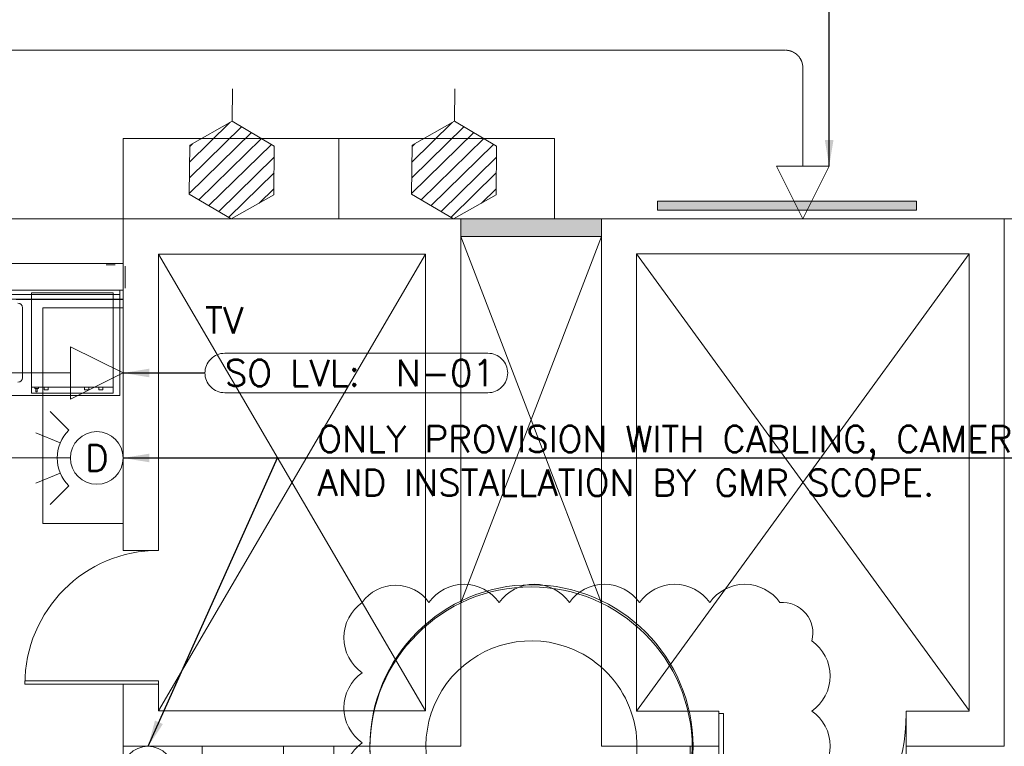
# Model space of a CAD drawing. Header units: millimetres. Extents: x 99250 to 122845, y -19292 to 18303.
# Tile 27 of 99: x 107955 to 113565, y 9172 to 13313. Entities that reach past the tile are written whole.
import ezdxf
from ezdxf.enums import TextEntityAlignment as Align

# ---------------------------------------------------------------- set-up
doc = ezdxf.new("R2010")
doc.units = ezdxf.units.MM
doc.header["$MEASUREMENT"] = 0
doc.linetypes.add('HIDDENX2', pattern=[0.75, 0.5, -0.25])
doc.layers.get('0').update_dxf_attribs({"lineweight": 5})
for name, color, linetype in [('ELEC-SO-LVL-TAG', 7, 'Continuous'), ('ELV-CCTV-SYSTEM-EQP', 5, 'Continuous'), ('IRISH HOUSE_HYD AIRPORT_DRAINAGE LAYOUT 1$0$GREY SCALE', 8, 'Continuous')]:
    doc.layers.add(name, color=color, linetype=linetype)
for name, color, linetype, lineweight in [('IRISH HOUSE_HYD AIRPORT_DRAINAGE LAYOUT 1$0$GREYSCALE', 8, 'Continuous', 0), ('M-MEP-ELFA-CABLE', 1, 'HIDDENX2', 20), ('M-MEP-ELIT-DEVICES', 5, 'Continuous', 20), ('M-MEP-ELIT-EQUIP', 6, 'Continuous', 20), ('M-MEP-ELLG-TEXT', 7, 'Continuous', 20), ('M-MEP-ELPR-EQUIP', 6, 'Continuous', 20), ('M-MEP-ELTV-CAM', 5, 'Continuous', 20), ('M-MEP-GEN', 7, 'Continuous', 5)]:
    doc.layers.add(name, color=color, linetype=linetype, lineweight=lineweight)
doc.styles.add('Oswald Light', font='txt')
doc.styles.add('ROMANS-100', font='romans.shx')
doc.styles.get("Standard").update_dxf_attribs({"font": 'romans.shx'})
doc.dimstyles.new('MDS-50', dxfattribs={"dimtxt": 100, "dimasz": 100, "dimexe": 50, "dimexo": 50, "dimgap": 25, "dimtad": 1, "dimdec": 0, "dimtxsty": 'Oswald Light', "dimcen": 0, "dimdle": 1.5875, "dimazin": 0, "dimtfac": 1, "dimtdec": 0, "dimtix": 1, "dimtmove": 0, "dimatfit": 0, "dimfxl": 0, "dimfrac": 2, "dimtolj": 1, "dimarcsym": 0})

# ---------------------------------------------------------------- blocks, each defined once
blk = doc.blocks.new('IRISH HOUSE_HYD AIRPORT_DRAINAGE LAYOUT 1$0$FLOOR PLAN')
at = {"layer": 'IRISH HOUSE_HYD AIRPORT_DRAINAGE LAYOUT 1$0$GREYSCALE', "lineweight": 0, "ltscale": 0.25}
h = blk.add_hatch(color=8, dxfattribs=at)
h.dxf.hatch_style = 1
h.paths.add_polyline_path([(13064.8, 12278.3), (11589.6, 12278.3), (11589.6, 12227.5), (13064.8, 12227.5)])
h = blk.add_hatch(color=8, dxfattribs=at)
h.dxf.hatch_style = 1
h.paths.add_polyline_path([(11269.1, 12076.5), (11269.1, 12178.1), (10469, 12178.1), (10469, 12076.5)])
at = {"layer": 'IRISH HOUSE_HYD AIRPORT_DRAINAGE LAYOUT 1$0$GREYSCALE', "color": 8, "lineweight": 0}
for p, q in [((9165.7, 12734.3), (9167.5, 12919.3)), ((10432.4, 12734.3), (10434.2, 12919.3)), ((8921.6, 12411.7), (9218.7, 12703)), ((8922.5, 12501.5), (9152.1, 12726.7)), ((9165.7, 12734.3), (8923.4, 12597.6)), ((9405.1, 12592.9), (9165.7, 12734.3)), ((10188.3, 12411.7), (10485.4, 12703)), ((10189.2, 12501.5), (10418.8, 12726.7)), ((10432.4, 12734.3), (10190.1, 12597.6)), ((10671.8, 12592.9), (10432.4, 12734.3)), ((8920.7, 12321.9), (9275.3, 12669.6)), ((8975.8, 12287), (9331.9, 12636.2)), ((10187.4, 12321.9), (10542, 12669.6)), ((10242.5, 12287), (10598.6, 12636.2)), ((8923.4, 12597.6), (8920.7, 12319.5)), ((8923.4, 12591.3), (8938.5, 12606.1)), ((9032.4, 12253.6), (9388.5, 12602.7)), ((9402.4, 12314.8), (9405.1, 12592.9)), ((10190.1, 12597.6), (10187.4, 12319.5)), ((10190.1, 12591.3), (10205.2, 12606.1)), ((10299.1, 12253.6), (10655.2, 12602.7)), ((10669.1, 12314.8), (10671.8, 12592.9)), ((9089, 12220.1), (9404.5, 12529.5)), ((10355.7, 12220.1), (10671.2, 12529.5)), ((9145.6, 12186.7), (9403.6, 12439.7)), ((10412.3, 12186.7), (10670.3, 12439.7)), ((9318.9, 12267.7), (9402.8, 12349.9)), ((10585.6, 12267.7), (10669.5, 12349.9)), ((8920.7, 12319.5), (9160.2, 12178.1)), ((9160.2, 12178.1), (9402.4, 12314.8)), ((10187.4, 12319.5), (10426.9, 12178.1)), ((10426.9, 12178.1), (10669.1, 12314.8)), ((8543.7, 11228.2), (8543.7, 11055.4)), ((8543.7, 11055.4), (8543.7, 10882.6))]:
    blk.add_line(p, q, dxfattribs=at)
at = {"layer": 'IRISH HOUSE_HYD AIRPORT_DRAINAGE LAYOUT 1$0$GREYSCALE', "color": 8, "lineweight": 0, "ltscale": 0.25}
for p, q in [((9773.1, 12635.3), (8543.7, 12635.3)), ((8543.7, 12635.3), (8543.7, 12178.1)), ((9773.1, 12178.1), (9773.1, 12635.3)), ((9773.1, 12635.3), (11002.5, 12635.3)), ((9773.1, 12178.1), (9773.1, 12635.3)), ((11002.5, 12635.3), (11002.5, 12178.1)), ((13064.8, 12278.3), (11589.6, 12278.3)), ((11589.6, 12278.3), (11589.6, 12227.5)), ((13064.8, 12227.5), (13064.8, 12278.3)), ((8543.7, 12178.1), (6410.1, 12178.1)), ((8543.7, 10288.3), (8543.7, 12178.1)), ((8543.7, 12178.1), (10469, 12178.1)), ((8543.7, 11720.9), (8543.7, 12178.1)), ((8543.7, 10288.3), (8543.7, 12178.1)), ((8543.7, 12178.1), (10469, 12178.1)), ((8543.7, 10288.3), (8543.7, 12178.1)), ((8543.7, 12178.1), (10469, 12178.1)), ((8543.7, 12178.1), (9773.1, 12178.1)), ((11002.5, 12178.1), (9773.1, 12178.1)), ((10469, 12178.1), (10469, 9171.7)), ((10469, 12178.1), (10469, 9171.7)), ((10469, 12178.1), (10469, 9171.7)), ((10469, 12076.5), (10469, 12178.1)), ((10469, 12178.1), (11269.1, 12178.1)), ((11269.1, 9171.7), (11269.1, 12178.1)), ((11269.1, 12178.1), (13564.6, 12178.1)), ((11269.1, 9171.7), (11269.1, 12178.1)), ((11269.1, 12178.1), (13564.6, 12178.1)), ((11269.1, 9171.7), (11269.1, 12178.1)), ((11269.1, 12178.1), (13564.6, 12178.1)), ((11269.1, 12178.1), (11269.1, 12076.5)), ((11589.6, 12227.5), (13064.8, 12227.5)), ((11795, 12227.5), (11762.9, 12227.5)), ((13564.6, 9171.7), (13564.4, 12178.1)), ((13564.4, 12178.1), (13767.6, 12178.1)), ((13564.6, 12178.1), (13564.6, 9171.7)), ((13564.6, 12178.1), (13564.6, 9171.7)), ((13564.6, 12178.1), (13564.6, 9171.7)), ((10469, 9989.1), (11269.1, 12076.5)), ((11269.1, 9988.2), (10469, 12076.5)), ((11269.1, 12076.5), (10469, 12076.5)), ((8746, 9373.9), (10266.8, 11975.9)), ((8746, 11975.9), (10266.8, 9373.9)), ((10266.8, 11975.9), (8746, 11975.9)), ((8746, 11975.9), (8746, 10288.3)), ((8746, 9373.9), (10266.8, 11975.9)), ((8746, 11975.9), (10266.8, 9373.9)), ((10266.8, 11975.9), (8746, 11975.9)), ((8746, 11975.9), (8746, 10288.3)), ((8746, 9373.9), (10266.8, 11975.9)), ((8746, 11975.9), (10266.8, 9373.9)), ((10266.8, 11975.9), (8746, 11975.9)), ((8746, 11975.9), (8746, 10288.3)), ((10266.8, 9373.9), (10266.8, 11975.9)), ((10266.8, 9373.9), (10266.8, 11975.9)), ((10266.8, 9373.9), (10266.8, 11975.9)), ((13364.2, 11977.7), (11469.5, 11977.7)), ((11469.5, 11977.7), (11469.5, 9372.1)), ((13364.2, 9375.7), (11469.5, 11977.7)), ((13364.2, 11977.7), (11469.5, 9372.1)), ((13364.2, 11977.7), (11469.5, 11977.7)), ((11469.5, 11977.7), (11469.5, 9372.1)), ((13364.2, 9375.7), (11469.5, 11977.7)), ((13364.2, 11977.7), (11469.5, 9372.1)), ((13364.2, 11977.7), (11469.5, 11977.7)), ((11469.5, 11977.7), (11469.5, 9372.1)), ((13364.2, 9375.7), (11469.5, 11977.7)), ((13364.2, 11977.7), (11469.5, 9372.1)), ((13364.2, 9372.1), (13364.2, 11977.7)), ((13364.2, 9372.1), (13364.2, 11977.7)), ((13364.2, 9372.1), (13364.2, 11977.7)), ((8498.4, 11915.9), (8447.5, 11915.9)), ((6410.1, 11720.9), (8543.7, 11720.9)), ((7934.2, 11717.9, -59), (8543.7, 11717.9, -59)), ((8086.5, 10440.7), (8086.5, 11670.1)), ((8086.5, 11670.1), (8543.7, 11670.1)), ((8239, 11717.9, -59), (8543.7, 11717.9, -59)), ((8543.7, 11670.1), (8543.7, 10440.7)), ((8543.7, 11300.9), (8543.7, 11055.7)), ((8543.7, 10440.7), (8086.5, 10440.7)), ((8447.5, 10440.7), (8498.4, 10440.7)), ((8746, 10288.3), (8543.7, 10288.3)), ((8746, 10288.3), (8543.7, 10288.3)), ((8746, 10288.3), (8543.7, 10288.3)), ((8543.7, 9171.7), (8543.7, 9526.3)), ((8543.7, 9526.3), (8746, 9526.3)), ((8543.7, 9171.7), (8543.7, 9526.3)), ((8543.7, 9526.3), (8746, 9526.3)), ((8543.7, 9171.7), (8543.7, 9526.3)), ((8543.7, 9526.3), (8746, 9526.3)), ((8746, 9526.3), (8746, 9373.9)), ((8746, 9526.3), (8746, 9373.9)), ((8746, 9526.3), (8746, 9373.9)), ((8746, 9373.9), (10266.8, 9373.9)), ((8746, 9373.9), (10266.8, 9373.9)), ((8746, 9373.9), (10266.8, 9373.9)), ((11469.5, 9372.1), (11939.1, 9372.1)), ((11469.5, 9372.1), (11939.1, 9372.1)), ((11469.5, 9372.1), (11939.1, 9372.1)), ((11939.1, 9372.1), (11939.1, 9171.7)), ((11939.1, 9372.1), (11939.1, 9171.7)), ((11939.1, 9372.1), (11939.1, 9171.7)), ((13005.9, 9171.7), (13005.9, 9372.1)), ((13005.9, 9372.1), (13364.2, 9372.1)), ((13005.9, 9171.7), (13005.9, 9372.1)), ((13005.9, 9372.1), (13364.2, 9372.1)), ((13005.9, 9171.7), (13005.9, 9372.1)), ((13005.9, 9372.1), (13364.2, 9372.1)), ((10469, 9171.7), (8543.7, 9171.7)), ((10469, 9171.7), (8543.7, 9171.7)), ((8543.7, 9171.7), (9458.1, 9171.7)), ((8543.7, 8714.5), (8543.7, 9171.7)), ((10469, 9171.7), (8543.7, 9171.7)), ((9949.8, 9171.7), (9458.1, 9171.7)), ((9458.1, 9171.7), (9458.1, 8714.5)), ((9458.1, 9171.7), (9458.1, 8714.5)), ((11939.1, 9171.7), (11269.1, 9171.7)), ((11939.1, 9171.7), (11269.1, 9171.7)), ((11939.1, 9171.7), (11269.1, 9171.7)), ((11939.1, 9171.7), (11775.6, 9171.7)), ((11775.6, 9171.7), (11775.6, 9019.5)), ((11786.7, 8137.6), (11786.7, 9171.7)), ((11939.1, 9019.5), (11939.1, 9171.7)), ((13005.9, 9019.3), (13005.9, 9171.7)), ((13005.9, 9171.7), (13564.6, 9171.7)), ((13564.6, 9171.7), (13005.9, 9171.7)), ((13564.6, 9171.7), (13005.9, 9171.7)), ((13564.6, 9171.7), (13005.9, 9171.7))]:
    blk.add_line(p, q, dxfattribs=at)
at = {"layer": 'IRISH HOUSE_HYD AIRPORT_DRAINAGE LAYOUT 1$0$GREYSCALE', "color": 8, "lineweight": 0, "ltscale": 0.2}
for p, q in [((6384.7, 11924.1), (8543.7, 11924.1)), ((8543.7, 11924.1), (8543.7, 11771.7)), ((8555.7, 11907.7, -59), (8555.7, 11783.3, -59)), ((8543.7, 11771.7), (6384.7, 11771.7))]:
    blk.add_line(p, q, dxfattribs=at)
at = {"layer": 'IRISH HOUSE_HYD AIRPORT_DRAINAGE LAYOUT 1$0$GREYSCALE', "color": 8, "lineweight": 0, "ltscale": 25}
for p, q in [((8524.8, 11771.7), (7444.9, 11771.7)), ((7444.9, 11746.7), (8524.8, 11746.7)), ((8022.1, 11184.6), (8022.1, 11756.4)), ((8022.1, 11756.4), (8487.6, 11756.4)), ((8487.6, 11756.4), (8487.6, 11184.6)), ((8524.8, 11171.7), (8524.8, 11771.7)), ((7969.9, 11671.7), (7969.9, 11271.7)), ((7444.9, 11171.7), (8524.8, 11171.7)), ((8022.1, 11218.3), (8487.6, 11218.3)), ((8487.6, 11184.6), (8022.1, 11184.6)), ((8040.5, 11212), (8040.5, 11218.3)), ((8061.1, 11212), (8040.5, 11212)), ((8046.8, 11212), (8046.8, 11191.4)), ((8046.8, 11191.4), (8054.9, 11191.4)), ((8054.9, 11191.4), (8054.9, 11212)), ((8061.1, 11218.3), (8061.1, 11212)), ((8093.5, 11203), (8093.5, 11218.3)), ((8116.8, 11203), (8093.5, 11203)), ((8116.8, 11218.3), (8116.8, 11203)), ((8324, 11203), (8324, 11218.3)), ((8348.2, 11203), (8324, 11203)), ((8348.2, 11218.3), (8348.2, 11203)), ((8405.4, 11203), (8405.4, 11218.3)), ((8428.7, 11203), (8405.4, 11203)), ((8428.7, 11218.3), (8428.7, 11203)), ((7984, 9526.3), (7984, 9544.4)), ((7984, 9544.4), (8746, 9544.4)), ((7984, 9526.3), (7984, 9544.4)), ((7984, 9544.4), (8746, 9544.4)), ((7984, 9526.3), (7984, 9544.4)), ((7984, 9544.4), (8746, 9544.4)), ((8746, 9544.4), (8746, 9526.3)), ((8746, 9544.4), (8746, 9526.3)), ((8746, 9544.4), (8746, 9526.3)), ((8746, 9526.3), (7984, 9526.3)), ((8746, 9526.3), (7984, 9526.3)), ((8746, 9526.3), (7984, 9526.3)), ((11964.4, 9359.4), (11939.1, 9359.4)), ((11939.1, 9359.4), (11939.1, 8292.6)), ((11964.4, 9359.4), (11939.1, 9359.4)), ((11939.1, 9359.4), (11939.1, 8292.6)), ((11964.4, 9359.4), (11939.1, 9359.4)), ((11939.1, 9359.4), (11939.1, 8292.6)), ((11964.4, 8292.6), (11964.4, 9359.4)), ((11964.4, 8292.6), (11964.4, 9359.4)), ((11964.4, 8292.6), (11964.4, 9359.4))]:
    blk.add_line(p, q, dxfattribs=at)
at = {"layer": 'IRISH HOUSE_HYD AIRPORT_DRAINAGE LAYOUT 1$0$GREYSCALE', "color": 8, "lineweight": 0, "ltscale": 0.25}
blk.add_circle((10868.2, 9161.9), 918.5, dxfattribs=at)
blk.add_circle((10868.2, 9161.9), 918.5, dxfattribs=at)
blk.add_circle((10868.2, 9161.9), 918.5, dxfattribs=at)
blk.add_circle((10868.2, 9161.9), 918.5, dxfattribs=at)
blk.add_circle((10868.2, 9161.9), 918.5, dxfattribs=at)
at = {"layer": 'IRISH HOUSE_HYD AIRPORT_DRAINAGE LAYOUT 1$0$GREYSCALE', "color": 8, "lineweight": 0}
blk.add_circle((10870.5, 9171.7), 920.6, dxfattribs=at)
at = {"layer": 'IRISH HOUSE_HYD AIRPORT_DRAINAGE LAYOUT 1$0$GREYSCALE', "color": 8, "lineweight": 0, "ltscale": 25}
for centre, start, end in [((7944.9, 11671.7), 0, 90), ((7944.9, 11271.7), 270, 360)]:
    blk.add_arc(centre, 25, start, end, dxfattribs=at)
at = {"layer": 'IRISH HOUSE_HYD AIRPORT_DRAINAGE LAYOUT 1$0$GREYSCALE', "color": 8, "lineweight": 0, "ltscale": 0.2}
for centre, radius, start, end in [((8746, 9526.3), 762, 90, 180), ((8746, 9526.3), 762, 90, 180), ((8746, 9526.3), 762, 90, 180), ((11939.1, 9359.4), 1066.8, 270, 0), ((11939.1, 9359.4), 1066.8, 270, 0), ((11939.1, 9359.4), 1066.8, 270, 0)]:
    blk.add_arc(centre, radius, start, end, dxfattribs=at)
at = {"layer": 'IRISH HOUSE_HYD AIRPORT_DRAINAGE LAYOUT 1$0$GREYSCALE', "color": 8, "lineweight": 0}
for start, end in [(66.6, 211.1967), (246.6, 66.6)]:
    blk.add_arc((10870.5, 9171.7), 601.3, start, end, dxfattribs=at)
at = {"layer": 'IRISH HOUSE_HYD AIRPORT_DRAINAGE LAYOUT 1$0$GREYSCALE', "color": 8, "lineweight": 0, "ltscale": 0.25}
blk.add_arc((10868.2, 9161.9), 918.5, 179.3866, 0.6134, dxfattribs=at)
blk = doc.blocks.new('IRISH HOUSE_HYD AIRPORT_DRAINAGE LAYOUT 1')
at = {"layer": 'IRISH HOUSE_HYD AIRPORT_DRAINAGE LAYOUT 1$0$GREY SCALE'}
blk.add_blockref('IRISH HOUSE_HYD AIRPORT_DRAINAGE LAYOUT 1$0$FLOOR PLAN', (0, 0), dxfattribs=at)
blk = doc.blocks.new('MUTOA')
at = {"color": 0}
blk.add_lwpolyline([(-250, 200), (250, 200), (250, 0), (-250, 0)], close=True, dxfattribs=at)
blk.add_attdef('MUTOA', text='', height=100, dxfattribs=at).set_placement((0, 100), align=Align.MIDDLE_CENTER)
blk = doc.blocks.new('SDO-RJ45')
at = {"color": 0}
blk.add_lwpolyline([(-100, 200), (100, 200), (0, 0), (0, 0)], close=True, dxfattribs=at)
blk = doc.blocks.new('DOME-CCTV-CM')
at = {"color": 0}
for p, q in [((106.1, 106.1), (176.8, 176.8)), ((138.6, 57.4), (231, 95.7)), ((150, 0), (250, 0)), ((138.6, -57.4), (231, -95.7)), ((106.1, -106.1), (176.8, -176.8))]:
    blk.add_line(p, q, dxfattribs=at)
blk.add_circle((0, 0), 100, dxfattribs=at)
blk.add_arc((0, 0), 150, 315, 45, dxfattribs=at)
blk.add_attdef('D', text='', height=100, dxfattribs=at).set_placement((0, 0), align=Align.MIDDLE_CENTER)
blk = doc.blocks.new('ELEC-SO-LVL-EQP-TAG')
at = {"color": 0}
blk.add_lwpolyline([(75, 72.5), (1075, 72.5, -0.414214), (1150, -2.5), (1150, -2.5, -0.414214), (1075, -77.5), (75, -77.5, -0.414214), (0, -2.5), (0, -2.5, -0.414214)], format="xyb", close=True, dxfattribs=at)
at = {"color": 0, "insert": (75, -2.5), "char_height": 100, "attachment_point": 4}
blk.add_mtext_dynamic_manual_height_columns('{\\Fromans|c0;SO LVL:}', width=1015.069, gutter_width=1, heights=[0], dxfattribs=at)
at = {"color": 0, "style": 'ROMANS-100'}
for tag, p in [('SO-EQP', (0, 197.5)), ('SO-LVL', (725, -2.5))]:
    blk.add_attdef(tag, text='', height=100, dxfattribs=at).set_placement(p, align=Align.MIDDLE_LEFT)

msp = doc.modelspace()

# ---------------------------------------------------------------- linework, layer by layer
at = {"color": 1}
msp.add_lwpolyline([(112468.1, 8972.9, 0.520567), (112468.1, 9372.9, 0.520567), (112468.1, 9772.9, 0.520567), (112286.4, 9991.2, 0.520567), (111886.4, 9991.2, 0.520567), (111486.4, 9991.2, 0.520567), (111086.4, 9991.2, 0.520567), (110686.4, 9991.2, 0.520567), (110286.4, 9991.2, 0.520567), (109906, 9991.2, 0.520567), (109906, 9591.2, 0.520567), (109906, 9191.2, 0.520567), (109906, 8791.2, 0.520567)], format="xyb", dxfattribs=at)
at = {"layer": 'M-MEP-ELFA-CABLE', "ltscale": 5}
for points in [[(109181.7, 8871.7), (109181.7, 7560.6, -0.414214), (109081.7, 7460.6), (106421.3, 7460.6, -0.414214), (106321.3, 7560.6), (106321.3, 13039.1, -0.414214), (106421.3, 13139.1), (112316.9, 13139.1, -0.414214), (112416.9, 13039.1), (112416.9, 12478.1)], [(109119.2, 8871.7), (109119.2, 7623.6, -0.414214), (109019.2, 7523.6), (106484.3, 7523.6, -0.414214), (106384.3, 7623.6), (106384.3, 11199.5, -0.414214), (106484.3, 11299.5), (108243.7, 11299.5)], [(108243.7, 10815.1), (106547.3, 10815.1, 0.414214), (106447.3, 10715.1), (106447.3, 7686.6, 0.414214), (106547.3, 7586.6), (108956.7, 7586.6, 0.414214), (109056.7, 7686.6), (109056.7, 8871.7)]]:
    msp.add_lwpolyline(points, format="xyb", dxfattribs=at)

# ---------------------------------------------------------------- block references
at = {"layer": 'M-MEP-ELIT-DEVICES', "xscale": 1.5, "yscale": 1.5, "zscale": 1.5}
msp.add_blockref('SDO-RJ45', (112416.9, 12178.1), dxfattribs=at)
at = {"layer": 'M-MEP-ELIT-DEVICES', "xscale": 1.5, "yscale": 1.5, "zscale": 1.5, "rotation": 90}
msp.add_blockref('SDO-RJ45', (108543.7, 11299.5), dxfattribs=at)
at = {"layer": 'M-MEP-ELIT-EQUIP', "xscale": 1.5, "yscale": 1.5, "zscale": 1.5}
msp.add_blockref('MUTOA', (109369.2, 8871.7), dxfattribs=at).add_auto_attribs({'MUTOA': 'MUTOA'})
at = {"layer": 'M-MEP-ELLG-TEXT'}
ref = msp.add_blockref('ELEC-SO-LVL-EQP-TAG', (109010.1, 11303.3), dxfattribs=dict(at, xscale=1.5, yscale=1.5, zscale=1.5))
ref.add_attrib('SO-EQP', 'TV', dxfattribs={"layer": 'ELEC-SO-LVL-TAG', "height": 150, "style": 'ROMANS-100'}).set_placement((109010, 11599.5), align=Align.MIDDLE_LEFT)
ref.add_attrib('SO-LVL', 'N-01', dxfattribs={"layer": 'ELEC-SO-LVL-TAG', "height": 150, "style": 'ROMANS-100'}).set_placement((110097.5, 11299.5), align=Align.MIDDLE_LEFT)
at = {"layer": 'M-MEP-ELPR-EQUIP'}
msp.add_blockref('IRISH HOUSE_HYD AIRPORT_DRAINAGE LAYOUT 1', (100000, 0), dxfattribs=at)
at = {"layer": 'M-MEP-ELTV-CAM', "color": 1, "lineweight": 0}
ref = msp.add_blockref('DOME-CCTV-CM', (108393.7, 10815.1), dxfattribs=dict(at, xscale=1.5, yscale=1.5, zscale=1.5, rotation=180))
ref.add_attrib('D', 'D', dxfattribs={"layer": 'ELV-CCTV-SYSTEM-EQP', "color": 0, "height": 150}).set_placement((108393.7, 10815.1), align=Align.MIDDLE_CENTER)
ref = msp.add_blockref('DOME-CCTV-CM', (108685.5, 9021.7), dxfattribs=dict(at, xscale=1.5, yscale=1.5, zscale=1.5, rotation=223.6022734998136))
ref.add_attrib('D', 'D', dxfattribs={"layer": 'ELV-CCTV-SYSTEM-EQP', "color": 0, "height": 150}).set_placement((108685.5, 9021.7), align=Align.MIDDLE_CENTER)

# ---------------------------------------------------------------- texts
at = {"layer": 'M-MEP-GEN', "insert": (109650.1, 10673.5), "char_height": 150, "attachment_point": 4}
msp.add_mtext_dynamic_manual_height_columns('{\\Fsimplex|c0;ONLY PROVISION WITH CABLING, CAMERA SUPPLY AND INSTALLATION BY GMR SCOPE. \\P }', width=5433.461, gutter_width=3324.7, heights=[652.1], dxfattribs=at)

# ---------------------------------------------------------------- leaders
at = {"color": 7}
for points in [[(112566.9, 12478.1), (112566.9, 13775.1), (111679.2, 13775.1)], [(108543.7, 11299.5), (109010, 11299.5)]]:
    msp.add_leader(points, dimstyle='MDS-50', override={"dimasz": 150, "dimtad": 0, "dimfxl": 25.4}, dxfattribs=at)
at = {"layer": 'M-MEP-GEN'}
for points in [[(108543.7, 10815.1), (114761.3, 10815.1)], [(108686.5, 9171.7), (109424.4, 10815.1), (114761.3, 10815.1)]]:
    msp.add_leader(points, dimstyle='MDS-50', override={"dimasz": 150, "dimtad": 0, "dimfxl": 25.4}, dxfattribs=at)

doc.saveas('drawing.dxf')
